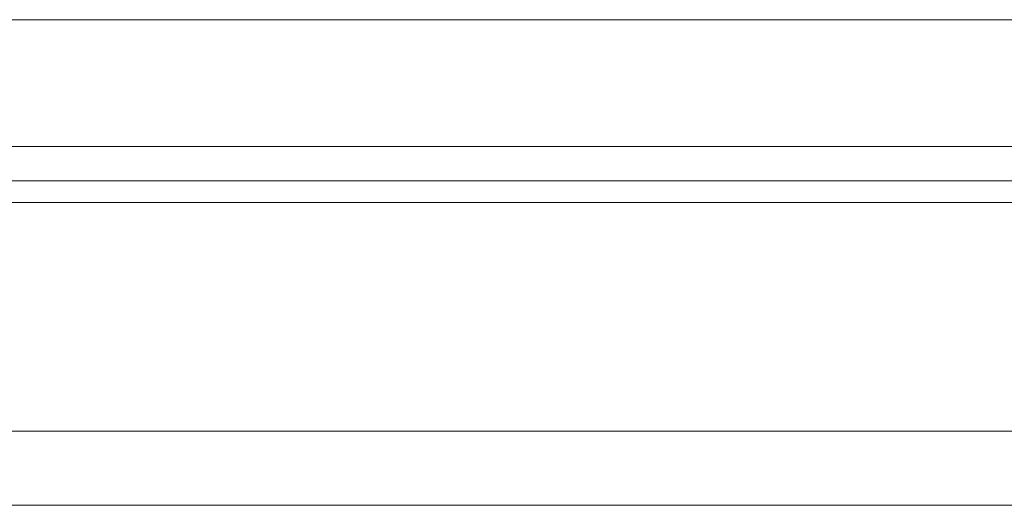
# Model space of a CAD drawing. Header units: millimetres. Extents: x 1 to 262, y 61 to 167.
# Tile 34 of 51: x 209 to 225, y 79 to 87. Entities that reach past the tile are written whole.
import ezdxf

# ---------------------------------------------------------------- set-up
doc = ezdxf.new("R2010")
doc.units = ezdxf.units.MM
doc.layers.add('OUT', color=3, linetype='Continuous')

msp = doc.modelspace()

# ---------------------------------------------------------------- linework, layer by layer
at = {"layer": 'OUT', "color": 0, "linetype": 'Continuous', "lineweight": 15}
for p, q in [((226.657, 87.168), (167.657, 87.168)), ((226.657, 85.118), (167.657, 85.118)), ((261.657, 84.564), (142.715, 84.564)), ((261.657, 84.211), (142.66, 84.211)), ((261.657, 80.518), (141.538, 80.518)), ((261.657, 79.318), (95.657, 79.318))]:
    msp.add_line(p, q, dxfattribs=at)

doc.saveas('drawing.dxf')
